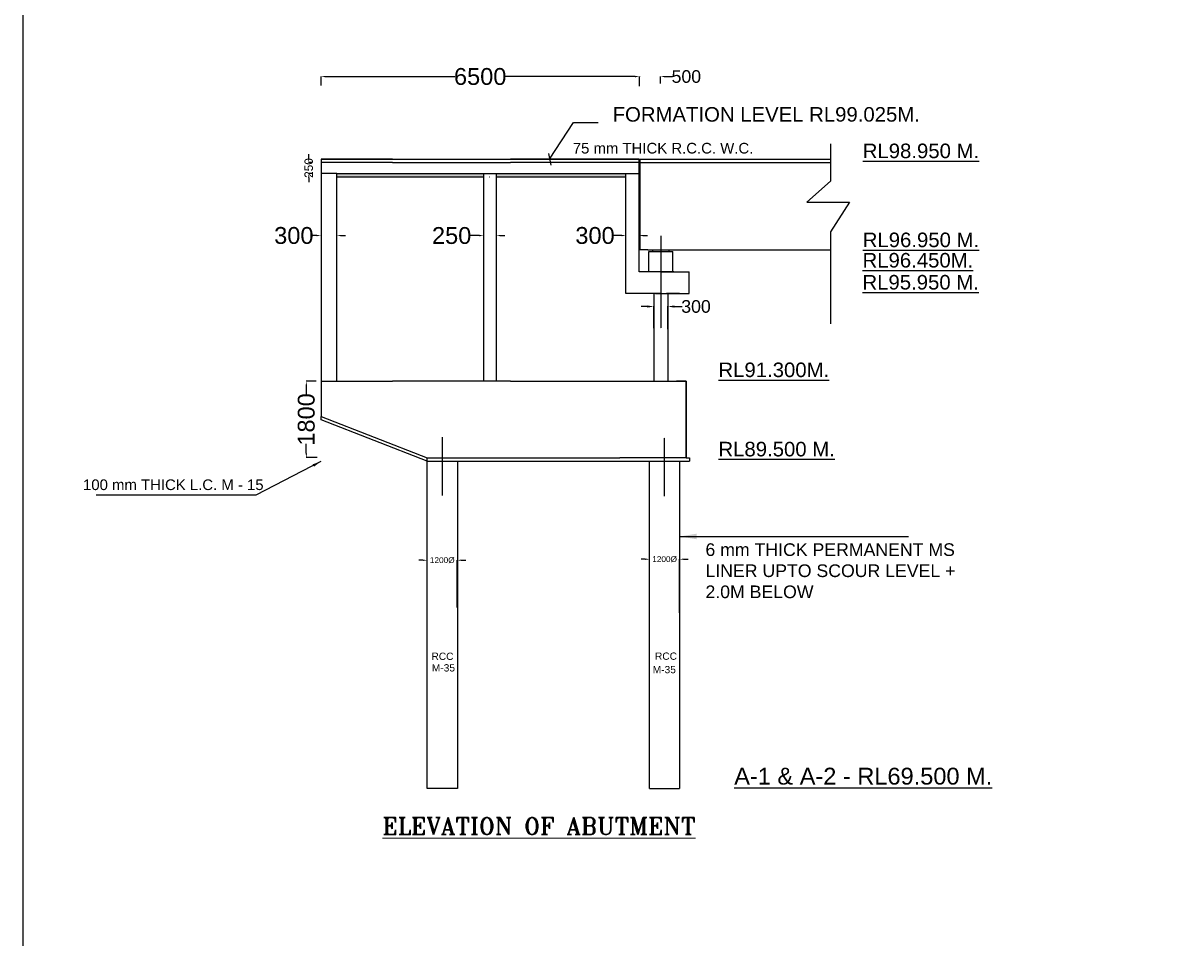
# Model space of a CAD drawing. Extents: x 629217 to 1787843, y 512199 to 1583660.
# Tile 3 of 10: x 629217 to 766444, y 670880 to 779325. Entities that reach past the tile are written whole.
import ezdxf

# ---------------------------------------------------------------- set-up
doc = ezdxf.new("R2010")
doc.units = ezdxf.units.MI
doc.header["$MEASUREMENT"] = 0
doc.linetypes.add('CENTER2', pattern=[1.125, 0.75, -0.125, 0.125, -0.125])
doc.layers.add('DIMENISION', color=4, linetype='Continuous', lineweight=13)
doc.layers.add('TITLE', color=1, linetype='Continuous', lineweight=15)
doc.layers.add('TEXT', color=3, linetype='Continuous')
doc.styles.add('03', font='romant.shx')
doc.styles.add('ARIAL', font='arial.ttf')
doc.styles.add('ROMAND 25', font='romand.shx', dxfattribs={"height": 180})
doc.styles.get("Standard").update_dxf_attribs({"font": 'arial.ttf', "height": 500})
doc.dimstyles.new('bASANT jAIN  NMM', dxfattribs={"dimscale": 0.507, "dimtxt": 500, "dimasz": 1000, "dimexe": 50, "dimexo": 25, "dimgap": 0.09, "dimtad": 0, "dimtih": 1, "dimtoh": 1, "dimdec": 0, "dimzin": 0, "dimdsep": 46, "dimtxsty": 'Standard', "dimcen": 0.09, "dimclrd": 256, "dimclre": 256, "dimadec": 0, "dimazin": 0, "dimtfac": 1, "dimtdec": 0, "dimtix": 1, "dimtofl": 0, "dimtmove": 0, "dimatfit": 0, "dimfxl": 300, "dimtolj": 1, "dimtzin": 0, "dimlwd": -1, "dimlwe": -1, "dimarcsym": 0})
doc.dimstyles.new('SIDDIQUI', dxfattribs={"dimtxt": 1, "dimasz": 2.5, "dimexe": 0.18, "dimexo": 0.0625, "dimgap": 1, "dimtad": 1, "dimdec": 0, "dimzin": 0, "dimdsep": 46, "dimtxsty": 'ROMAND 25', "dimblk": 'OBLIQUE', "dimcen": 0.09, "dimdle": 1, "dimclrt": 1, "dimadec": 0, "dimazin": 0, "dimtfac": 1, "dimtdec": 0, "dimtofl": 0, "dimtmove": 0, "dimatfit": 3, "dimldrblk": 'OBLIQUE', "dimfxl": 1, "dimtolj": 1, "dimtzin": 0, "dimarcsym": 0})
doc.dimstyles.get("Standard").update_dxf_attribs({"dimscale": 0.507, "dimtxt": 500, "dimasz": 1000, "dimexe": 50, "dimexo": 25, "dimgap": 0.09, "dimtad": 0, "dimtoh": 1, "dimdec": 0, "dimzin": 0, "dimdsep": 46, "dimtxsty": 'Standard', "dimcen": 0.09, "dimclrd": 256, "dimclre": 256, "dimadec": 0, "dimazin": 0, "dimtfac": 1, "dimtdec": 0, "dimtix": 1, "dimtofl": 0, "dimtmove": 0, "dimatfit": 0, "dimfxl": 50, "dimtolj": 1, "dimtzin": 0, "dimlwd": -1, "dimlwe": -1, "dimarcsym": 0})

# ---------------------------------------------------------------- blocks, each defined once
blk = doc.blocks.new('*D130')
at = {"ltscale": 0.5, "transparency": 16777216}
for p, q in [((676607, 715649), (676100, 715649)), ((677114, 715662), (677114, 715675)), ((680675, 710063), (680675, 715675)), ((681182, 715649), (681689, 715649))]:
    blk.add_line(p, q, dxfattribs=at)
for points in [[(676607, 715734), (676607, 715565), (677114, 715649)], [(681182, 715734), (681182, 715565), (680675, 715649)]]:
    blk.add_solid(points, dxfattribs=at)
at = {"layer": 'Defpoints', "color": 0, "ltscale": 0.5, "transparency": 16777216}
for p in [(677114, 715649), (680675, 715649), (680675, 710051)]:
    blk.add_point(p, dxfattribs=at)
at = {"color": 0, "ltscale": 0.5, "transparency": 16777216, "insert": (678894, 715649), "char_height": 500, "attachment_point": 5}
blk.add_mtext('\\A1;{\\H1.4x;1200%%C}', dxfattribs=at)
blk = doc.blocks.new('*D131')
at = {"ltscale": 0.5, "transparency": 16777216}
for p, q in [((702964, 715769), (702457, 715769)), ((703471, 715782), (703471, 715794)), ((707032, 709433), (707032, 715794)), ((707539, 715769), (708046, 715769))]:
    blk.add_line(p, q, dxfattribs=at)
for points in [[(702964, 715854), (702964, 715685), (703471, 715769)], [(707539, 715854), (707539, 715685), (707032, 715769)]]:
    blk.add_solid(points, dxfattribs=at)
at = {"layer": 'Defpoints', "color": 0, "ltscale": 0.5, "transparency": 16777216}
for p in [(703471, 715769), (707032, 715769), (707032, 709421)]:
    blk.add_point(p, dxfattribs=at)
at = {"color": 0, "ltscale": 0.5, "transparency": 16777216, "insert": (705251, 715769), "char_height": 500, "attachment_point": 5}
blk.add_mtext('\\A1;{\\H1.4x;1200%%C}', dxfattribs=at)
blk = doc.blocks.new('*D135')
at = {"ltscale": 0.5, "transparency": 16777216}
for p, q in [((703221, 745730), (702461, 745730)), ((703982, 743159), (703982, 745756)), ((705638, 743059), (705638, 745756)), ((706398, 745730), (707320, 745730))]:
    blk.add_line(p, q, dxfattribs=at)
for points in [[(703221, 745857), (703221, 745604), (703982, 745730)], [(706398, 745857), (706398, 745604), (705638, 745730)]]:
    blk.add_solid(points, dxfattribs=at)
at = {"layer": 'Defpoints', "color": 0, "ltscale": 0.5, "transparency": 16777216}
for p in [(703982, 745730), (703982, 743147), (705638, 743046)]:
    blk.add_point(p, dxfattribs=at)
at = {"color": 0, "ltscale": 0.5, "transparency": 16777216, "insert": (708974, 745730), "char_height": 500, "attachment_point": 5}
blk.add_mtext('\\A1;{\\H3x;300}', dxfattribs=at)
blk = doc.blocks.new('*D145')
at = {"ltscale": 0.5, "transparency": 16777216}
for p, q in [((700163, 754141), (699208, 754141)), ((700670, 749873), (700670, 754167)), ((702222, 749873), (702222, 754167)), ((702729, 754141), (703236, 754141))]:
    blk.add_line(p, q, dxfattribs=at)
for points in [[(700163, 754226), (700163, 754057), (700670, 754141)], [(702729, 754226), (702729, 754057), (702222, 754141)]]:
    blk.add_solid(points, dxfattribs=at)
at = {"layer": 'Defpoints', "color": 0, "ltscale": 0.5, "transparency": 16777216}
for p in [(700670, 754141), (700670, 749860), (702222, 749860)]:
    blk.add_point(p, dxfattribs=at)
at = {"color": 0, "ltscale": 0.5, "transparency": 16777216, "insert": (697003, 754141), "char_height": 500, "attachment_point": 5}
blk.add_mtext('\\A1;{\\H4x;300}', dxfattribs=at)
blk = doc.blocks.new('*D136')
at = {"ltscale": 0.5, "transparency": 16777216}
for p, q in [((663069, 763304), (663069, 763811)), ((663497, 762797), (663044, 762797)), ((663497, 761504), (663044, 761504)), ((663069, 760997), (663069, 760490))]:
    blk.add_line(p, q, dxfattribs=at)
for points in [[(662984, 763304), (663153, 763304), (663069, 762797)], [(662984, 760997), (663153, 760997), (663069, 761504)]]:
    blk.add_solid(points, dxfattribs=at)
at = {"layer": 'Defpoints', "color": 0, "ltscale": 0.5, "transparency": 16777216}
for p in [(663069, 762797), (663509, 762797), (663509, 761504)]:
    blk.add_point(p, dxfattribs=at)
at = {"color": 0, "ltscale": 0.5, "transparency": 16777216, "insert": (663069, 762150), "char_height": 500, "attachment_point": 5, "rotation": 90}
blk.add_mtext('\\A1;{\\H2x;250}', dxfattribs=at)
blk = doc.blocks.new('*D137')
at = {"ltscale": 0.5, "transparency": 16777216}
for p, q in [((664523, 771940), (664523, 773015)), ((665030, 772990), (680402, 772990)), ((701752, 772990), (686379, 772990)), ((702259, 773003), (702259, 772965))]:
    blk.add_line(p, q, dxfattribs=at)
for points in [[(665030, 773075), (665030, 772906), (664523, 772990)], [(701752, 773075), (701752, 772906), (702259, 772990)]]:
    blk.add_solid(points, dxfattribs=at)
at = {"layer": 'Defpoints', "color": 0, "ltscale": 0.5, "transparency": 16777216}
for p in [(664523, 772990), (702259, 773015), (664523, 771927)]:
    blk.add_point(p, dxfattribs=at)
at = {"color": 0, "ltscale": 0.5, "transparency": 16777216, "insert": (683391, 772990), "char_height": 500, "attachment_point": 5}
blk.add_mtext('\\A1;{\\H4x;6500}', dxfattribs=at)
blk = doc.blocks.new('*D138')
at = {"ltscale": 0.5, "transparency": 16777216}
for p, q in [((701752, 772990), (701245, 772990)), ((702259, 771864), (702259, 773015)), ((704759, 772177), (704759, 773015)), ((705266, 772990), (706173, 772990))]:
    blk.add_line(p, q, dxfattribs=at)
for points in [[(701752, 773075), (701752, 772906), (702259, 772990)], [(705266, 773075), (705266, 772906), (704759, 772990)]]:
    blk.add_solid(points, dxfattribs=at)
at = {"layer": 'Defpoints', "color": 0, "ltscale": 0.5, "transparency": 16777216}
for p in [(704759, 772990), (702259, 771851), (704759, 772165)]:
    blk.add_point(p, dxfattribs=at)
at = {"color": 0, "ltscale": 0.5, "transparency": 16777216, "insert": (707828, 772990), "char_height": 500, "attachment_point": 5}
blk.add_mtext('\\A1;{\\H3x;500}', dxfattribs=at)
blk = doc.blocks.new('_Oblique')
at = {"color": 0, "linetype": 'ByBlock', "lineweight": -2}
blk.add_line((-0.5, -0.5), (0.5, 0.5), dxfattribs=at)
blk = doc.blocks.new('*D139')
at = {"ltscale": 10, "transparency": 16777216}
for p, q in [((663943, 736864), (662757, 736864)), ((662782, 736357), (662782, 735230)), ((662782, 728325), (662782, 729452)), ((664082, 727818), (662757, 727818))]:
    blk.add_line(p, q, dxfattribs=at)
for points in [[(662698, 736357), (662867, 736357), (662782, 736864)], [(662698, 728325), (662867, 728325), (662782, 727818)]]:
    blk.add_solid(points, dxfattribs=at)
at = {"layer": 'Defpoints', "color": 0, "ltscale": 10, "transparency": 16777216}
for p in [(663956, 736864), (662782, 727818), (664095, 727818)]:
    blk.add_point(p, dxfattribs=at)
at = {"color": 0, "ltscale": 10, "transparency": 16777216, "insert": (662782, 732341), "char_height": 500, "attachment_point": 5, "rotation": 90}
blk.add_mtext('\\A1;{\\H4x;1800}', dxfattribs=at)
blk = doc.blocks.new('*D140')
at = {"ltscale": 0.5, "transparency": 16777216}
for p, q in [((683291, 754135), (682231, 754135)), ((683798, 754141), (683798, 754161)), ((685306, 754148), (685306, 754161)), ((685813, 754135), (686320, 754135))]:
    blk.add_line(p, q, dxfattribs=at)
for points in [[(683291, 754220), (683291, 754051), (683798, 754135)], [(685813, 754220), (685813, 754051), (685306, 754135)]]:
    blk.add_solid(points, dxfattribs=at)
at = {"layer": 'Defpoints', "color": 0, "ltscale": 0.5, "transparency": 16777216}
for p in [(683798, 754135), (683798, 754128), (685306, 754135)]:
    blk.add_point(p, dxfattribs=at)
at = {"color": 0, "ltscale": 0.5, "transparency": 16777216, "insert": (680008, 754135), "char_height": 500, "attachment_point": 5}
blk.add_mtext('\\A1;{\\H4x;250}', dxfattribs=at)
blk = doc.blocks.new('*D141')
at = {"ltscale": 0.5, "transparency": 16777216}
for p, q in [((664016, 754141), (663509, 754141)), ((664523, 754147), (664523, 754116)), ((666396, 754154), (666396, 754167)), ((666903, 754141), (667410, 754141))]:
    blk.add_line(p, q, dxfattribs=at)
for points in [[(664016, 754226), (664016, 754057), (664523, 754141)], [(666903, 754226), (666903, 754057), (666396, 754141)]]:
    blk.add_solid(points, dxfattribs=at)
at = {"layer": 'Defpoints', "color": 0, "ltscale": 0.5, "transparency": 16777216}
for p in [(664523, 754160), (664523, 754141), (666396, 754141)]:
    blk.add_point(p, dxfattribs=at)
at = {"color": 0, "ltscale": 0.5, "transparency": 16777216, "insert": (661303, 754141), "char_height": 500, "attachment_point": 5}
blk.add_mtext('\\A1;{\\H4x;300}', dxfattribs=at)

msp = doc.modelspace()

# ---------------------------------------------------------------- hatches: boundary and pattern name
at = {"ltscale": 0.5}
h = msp.add_hatch(dxfattribs=at)
h.set_pattern_fill('AR-CONC', color=0, scale=86.25, style=0)
h.set_pattern_definition([(50, (195227.07, -110819.87), (618.6369, -54.12372), [64.6875, -711.5625]), (355, (195227.1, -110819.9), (-119.67303, 648.7657), [51.75, -569.25]), (100.4514, (195278.6, -110824.4), (498.96434, 594.6416), [54.9759, -604.73507]), (46.1842, (195227.1, -110647.4), (920.4954, -142.76015), [97.03125, -1067.34375]), (96.6356, (195303.8, -110659.3), (806.1466, 840.1767), [82.4639, -907.1025]), (351.1842, (195227.1, -110647.4), (806.1459, 840.1773), [77.625, -853.875]), (21, (195313.3, -110690.5), (514.83233, -347.2588), [64.6875, -711.5625]), (326, (195313.3, -110690.5), (209.85947, 625.4419), [51.75, -569.25]), (71.4514, (195356.2, -110719.43), (724.692, 278.18255), [54.9759, -604.73507]), (37.5, (195227.07, -110819.87), (10.487875, 287.12095), [0, -562.35, 0, -577.875, 0, -571.40625]), (7.5, (195227.07, -110819.87), (226.89748, 340.1801), [0, -329.475, 0, -549.4125, 0, -217.78125]), (327.5, (195034.73, -110819.87), (460.42185, -19.453577), [0, -215.625, 0, -672.75, 0, -892.6875]), (317.5, (194948.5, -110819.87), (502.99807, 86.34055), [0, -280.3125, 0, -446.775, 0, -633.9375])])
h.paths.add_polyline_path([(666395.6, 761503.6), (666395.6, 761089.6), (672989.2, 761089.6), (672989.2, 761503.6)])
h.paths.add_polyline_path([(683797.6, 761089.6), (683797.6, 761503.6), (675149.7, 761503.6), (675149.7, 761089.6)])
h.paths.add_polyline_path([(685306.1, 761503.6), (685306.1, 761089.6), (687293.7, 761089.6), (687293.7, 761503.6)])
h = msp.add_hatch(dxfattribs=at)
h.set_pattern_fill('AR-CONC', color=0, scale=86.25, style=0)
h.set_pattern_definition([(50, (-54171.4, 2541.8), (618.6369, -54.12372), [64.6875, -711.5625]), (355, (-54171.4, 2541.8), (-119.67303, 648.7657), [51.75, -569.25]), (100.4514, (-54119.86, 2537.3), (498.96434, 594.6416), [54.9759, -604.73507]), (46.1842, (-54171.4, 2714.3), (920.4954, -142.76015), [97.03125, -1067.34375]), (96.6356, (-54094.7, 2702.4), (806.1466, 840.1767), [82.4639, -907.1025]), (351.1842, (-54171.4, 2714.3), (806.1459, 840.1773), [77.625, -853.875]), (21, (-54085.17, 2671.2), (514.83233, -347.2588), [64.6875, -711.5625]), (326, (-54085.17, 2671.2), (209.85947, 625.4419), [51.75, -569.25]), (71.4514, (-54042.26, 2642.25), (724.69202, 278.18255), [54.9759, -604.73507]), (37.5, (-54171.42, 2541.82), (10.487875, 287.12095), [0, -562.35, 0, -577.875, 0, -571.40625]), (7.5, (-54171.42, 2541.82), (226.89748, 340.1801), [0, -329.475, 0, -549.4125, 0, -217.78125]), (327.5, (-54363.75, 2541.82), (460.42185, -19.453577), [0, -215.625, 0, -672.75, 0, -892.6875]), (317.5, (-54450, 2541.8), (502.99807, 86.34055), [0, -280.3125, 0, -446.775, 0, -633.9375])])
h.paths.add_polyline_path([(700670, 761503.6), (699118.2, 761503.6), (687464.1, 761503.6), (672989.2, 761503.6), (666395.6, 761503.6), (666395.6, 761089.6), (672989.2, 761089.6), (686974.3, 761089.6), (691414.8, 761089.6), (700669.9, 761089.6)])
h.paths.add_polyline_path([(675149.7, 761503.6), (675149.7, 761089.6), (687293.7, 761089.6), (687293.7, 761503.6)])
h.paths.add_polyline_path([(666395.6, 761503.6), (666395.6, 761089.6), (672989.2, 761089.6), (672989.2, 761503.6)])

# ---------------------------------------------------------------- linework, layer by layer
at = {"color": 0, "ltscale": 0.5}
for p, q in [((724903.4, 765004.5), (724903.4, 760580)), ((664522.5, 763185.5), (672989.2, 763185.5)), ((672989.2, 763185.5), (664522.5, 763185.5)), ((669217.4, 763185.5), (664522.5, 763185.5)), ((664522.5, 763185.5), (664522.5, 742023.6)), ((664522.5, 763185.5), (669217.4, 763185.5)), ((664522.5, 763185.5), (672989.2, 763185.5)), ((686974.3, 763185.5), (702222, 763185.5)), ((702222, 763185.5), (686974.3, 763185.5)), ((686974.3, 763185.5), (689284.5, 763185.5)), ((702222, 763185.5), (702222, 762797.4)), ((702222, 757506), (702222, 763185.5)), ((702325.5, 763185.5), (702325.5, 757506)), ((702325.5, 763185.5), (724903.4, 763185.5)), ((702325.5, 763185.5), (724903.4, 763185.5)), ((704809.5, 763185.5), (724903.4, 763185.5)), ((704809.5, 763185.5), (724903.4, 763185.5)), ((704809.5, 763185.5), (724903.4, 763185.5)), ((672989.2, 762797.4), (664522.5, 762797.4)), ((669217.4, 762797.4), (664522.5, 762797.4)), ((702222, 762797.4), (686974.3, 762797.4)), ((702325.5, 762797.4), (724903.4, 762797.4)), ((704809.5, 762797.4), (724903.4, 762797.4)), ((704809.5, 762797.4), (724903.4, 762797.4)), ((704809.5, 762797.4), (724903.4, 762797.4)), ((666395.6, 761503.6), (672989.2, 761503.6)), ((666395.6, 761089.6), (672989.2, 761089.6)), ((672720.2, 761089.6), (672737.4, 761089.6)), ((673508.9, 761089.6), (673539.2, 761089.6)), ((673850.7, 761503.6), (673875.1, 761503.6)), ((686974.3, 761503.6), (688073.9, 761503.6)), ((686974.3, 761089.6), (691414.8, 761089.6)), ((687464.1, 761503.6), (699118.2, 761503.6)), ((687464.1, 761089.6), (700669.9, 761089.6)), ((724903.4, 760580), (722113.8, 758099.8)), ((700669.5, 757506), (700669.5, 759155.1)), ((700669.5, 749859.9), (700669.5, 757506)), ((702222, 749859.9), (702222, 757506)), ((702325.5, 757506), (702325.5, 752447.4)), ((722113.8, 758099.8), (727160.8, 758099.8)), ((727160.8, 758099.8), (724903.4, 754575.3)), ((724903.4, 754575.3), (724903.4, 743672.1)), ((702325.5, 752447.4), (702222, 752447.4)), ((703257, 752447.4), (702325.5, 752447.4)), ((703257, 752447.4), (705327, 752447.4)), ((703386.4, 749859.9), (703386.4, 752245.5)), ((703386.4, 752245.5), (706232.7, 752245.5)), ((703852.2, 752245.5), (703852.2, 752447.4)), ((705327, 752447.4), (724903.4, 752447.4)), ((705766.9, 752447.4), (705766.9, 752245.5)), ((705766.9, 752447.4), (724903.4, 752447.4)), ((705766.9, 752447.4), (724903.4, 752447.4)), ((705766.9, 752447.4), (724903.4, 752447.4)), ((706232.7, 749859.9), (706232.7, 752245.5)), ((700669.5, 747272.4), (700669.5, 749859.9)), ((706362, 749859.9), (702222, 749859.9)), ((704809.5, 749859.9), (707008.9, 749859.9)), ((707008.9, 749859.9), (708173.3, 749859.9)), ((708173.3, 747272.4), (708173.3, 749859.9)), ((704162.7, 747272.4), (700669.5, 747272.4)), ((704809.5, 747272.4), (702416.1, 747272.4)), ((703981.5, 747272.4), (703981.5, 742284.2)), ((704162.7, 747272.4), (705456.4, 747272.4)), ((704809.5, 747272.4), (704809.5, 746016.4)), ((704809.5, 747272.4), (705456.4, 747272.4)), ((704809.5, 747272.4), (707397, 747272.4)), ((707008.9, 747272.4), (705456.4, 747272.4)), ((705637.5, 747272.4), (705637.5, 742079.6)), ((707397, 747272.4), (708173.3, 747272.4)), ((703981.5, 743159.3), (703981.5, 736864.3)), ((664522.5, 742023.6), (664522.5, 736864.3)), ((705637.5, 742079.6), (705637.5, 736864.3)), ((664522.5, 736864.3), (672989.2, 736864.3)), ((664522.5, 736864.3), (664522.5, 733080.1)), ((686974.3, 736864.3), (707788.8, 736864.3)), ((699951.2, 736864.3), (705518.2, 736864.3)), ((705518.2, 736864.3), (707788.8, 736864.3)), ((707788.8, 736864.3), (707788.8, 727782.2)), ((664522.5, 733080.1), (664522.5, 732676.4)), ((677122.5, 688589.3), (677122.5, 727451.6)), ((680683.6, 727451.6), (680683.6, 688589.3)), ((707788.8, 727782.2), (699951.2, 727782.2)), ((699951.2, 727378.5), (708192.4, 727378.5)), ((707788.8, 727782.2), (700911.1, 727782.2)), ((700911.1, 727378.5), (707788.8, 727378.5)), ((703470.7, 688577.7), (703470.7, 727378.5)), ((707031.9, 727378.5), (707031.9, 702988.2)), ((707788.8, 727782.2), (708192.4, 727782.2)), ((708192.4, 727782.2), (708192.4, 727378.5)), ((707031.9, 718465.9), (707031.9, 688577.7)), ((680683.6, 688589.3), (677122.5, 688589.3)), ((703470.7, 688577.7), (707031.9, 688577.7))]:
    msp.add_line(p, q, dxfattribs=at)
at = {"color": 0, "ltscale": 10}
for p, q in [((672989.2, 763185.5), (686974.3, 763185.5)), ((672989.2, 762797.4), (686974.3, 762797.4)), ((666395.6, 761503.6), (664522.5, 761503.6)), ((666395.6, 736864.3), (666395.6, 761503.6)), ((672989.2, 761503.6), (687464.1, 761503.6)), ((672989.2, 761089.6), (683797.6, 761089.6)), ((683797.6, 761503.6), (683797.6, 736864.3)), ((684467, 761089.6), (684485.2, 761089.6)), ((685301.9, 761089.6), (686974.3, 761089.6)), ((685306.1, 736864.3), (685306.1, 761503.6)), ((699118.2, 761503.6), (702222, 761503.6)), ((700669.5, 759155.1), (700670, 761503.6)), ((686974.3, 736864.3), (672989.2, 736864.3)), ((707788.8, 736864.3), (706653.5, 736864.3)), ((664522.5, 732676.4), (677122.5, 727782.2)), ((664522.5, 732303.7), (664522.5, 732676.4)), ((677122.5, 727378.5), (664522.5, 732303.7)), ((677122.5, 727782.2), (699951.2, 727782.2)), ((677122.5, 727378.5), (677122.5, 727782.2)), ((677122.5, 727378.5), (699951.2, 727378.5)), ((707031.9, 693218.6), (707041.6, 693197.1))]:
    msp.add_line(p, q, dxfattribs=at)
at = {"color": 0, "linetype": 'CENTER2', "ltscale": 0.5}
for p, q in [((704809.5, 754128.1), (704809.5, 743159.3)), ((678914.9, 723329.3), (678914.9, 730236.8)), ((705243.4, 723256.2), (705243.4, 730163.7))]:
    msp.add_line(p, q, dxfattribs=at)
at = {"ltscale": 10}
msp.add_lwpolyline([(1007734.7, 512199), (629217, 512199), (629217, 891582.5), (1007734.7, 891582.5)], close=True, dxfattribs=at)
at = {"color": 0, "ltscale": 10}
msp.add_lwpolyline([(707788.8, 727782.2), (707788.8, 736864.3)], dxfattribs=at)

# ---------------------------------------------------------------- texts
at = {"layer": 'TEXT', "color": 0, "ltscale": 0.5, "style": 'ARIAL'}
for s, p in [('RCC', (677614.7, 703831.8)), ('RCC', (704111.1, 703847.9)), ('M-35', (677659.4, 702459.3)), ('M-35', (703843, 702252.4))]:
    msp.add_text(s, height=862.5, dxfattribs=at).set_placement(p)
at = {"layer": 'TEXT', "color": 0, "ltscale": 0.5, "attachment_point": 1}
for s, insert, char_height, width in [('FORMATION LEVEL RL99.025M. ', (699089.3, 769373.6), 1725, 38244.944), ('75 mm THICK R.C.C. W.C.', (694368.6, 765134.2), 1265, 38244.944), ('{\\LRL98.950 M.}', (728739.3, 765044.3), 1725, 23903.676), ('{\\LRL96.950 M.}', (728737.9, 754494.5), 1725, 21629.17), ('{\\LRL96.450M. }', (728714.6, 752079.6), 1725, 14945.678), ('{\\LRL95.950 M. }', (728707.7, 749470.7), 1725, 14945.678), ('{\\LRL91.300M. }', (711634.5, 739087.5), 1725, 14945.678), ('{\\LRL89.500 M. }', (711634.5, 729687.4), 1725, 14945.678), ('100 mm THICK L.C. M - 15', (636313.5, 725233.9), 1265, 21857.167), ('6 mm THICK PERMANENT MS LINER UPTO SCOUR LEVEL + 2.0M BELOW ', (710094.9, 717656.6), 1500, 33476.48), ('{\\LA-1 & A-2 - RL69.500 M.}', (713504.3, 691050.4), 2000, 45207.021)]:
    msp.add_mtext(s, dxfattribs=dict(at, insert=insert, char_height=char_height, width=width))
at = {"layer": 'TITLE', "color": 0, "ltscale": 0.5, "insert": (708921.5, 685132.3), "char_height": 2018.25, "width": 57253.048, "attachment_point": 3, "style": '03'}
msp.add_mtext('{\\LELEVATION OF ABUTMENT }', dxfattribs=at)

# ---------------------------------------------------------------- dimensions: what is measured, and where the dimension line sits
at = {"color": 0, "ltscale": 0.5}
dim = msp.add_linear_dim(base=(664522.5, 772990.1), p1=(702258.8, 773015.4), p2=(664522.5, 771927.1), text='{\\H4x;6500}', dimstyle='Standard', dxfattribs=at)
dim.commit()
dim.dimension.update_dxf_attribs({"geometry": '*D137', "text_midpoint": (683390.7, 772990.1)})
for base, p1, p2, text, picture, middle in [((704758.9, 772990.1), (702258.8, 771851.3), (704758.9, 772164.7), '{\\H3x;500}', '*D138', (707827.8, 772990.1)), ((664522.5, 754141.4), (666395.6, 754141.4), (664522.5, 754159.7), '{\\H4x;300}', '*D141', (661303.2, 754141.4)), ((683797.6, 754135.3), (685306.1, 754135.3), (683797.6, 754128.2), '{\\H4x;250}', '*D140', (680007.5, 754135.3)), ((700669.5, 754141.4), (702222, 749859.9), (700669.5, 749859.9), '{\\H4x;300}', '*D145', (697002.9, 754141.4))]:
    dim = msp.add_linear_dim(base=base, p1=p1, p2=p2, text=text, dimstyle='Standard', dxfattribs=at)
    dim.commit()
    dim.dimension.update_dxf_attribs({"geometry": picture, "text_midpoint": middle, "dimtype": 160})
dim = msp.add_linear_dim(base=(663068.9, 762797.4), p1=(663509.3, 761503.6), p2=(663509.3, 762797.4), angle=90, text='{\\H2x;250}', dimstyle='Standard', dxfattribs=at)
dim.commit()
dim.dimension.update_dxf_attribs({"geometry": '*D136', "text_midpoint": (663068.9, 762150.5)})
dim = msp.add_linear_dim(base=(703981.5, 745730.3), p1=(705637.5, 743046.3), p2=(703981.5, 743146.7), text='{\\H3x;300}', dimstyle='Standard', override={"dimasz": 1500}, dxfattribs=at)
dim.commit()
dim.dimension.update_dxf_attribs({"geometry": '*D135', "text_midpoint": (708973.6, 745730.3), "dimtype": 160})
at = {"color": 0, "ltscale": 10}
dim = msp.add_linear_dim(base=(662782.4, 727817.8), p1=(663955.9, 736864.3), p2=(664094.9, 727817.8), angle=90, text='{\\H4x;1800}', dimstyle='Standard', dxfattribs=at)
dim.commit()
dim.dimension.update_dxf_attribs({"geometry": '*D139', "text_midpoint": (662782.4, 732341.1)})
at = {"color": 0, "ltscale": 0.5}
for base, p1, p2, picture, middle in [((680674.9, 715649.4), (677113.7, 715649.4), (680674.9, 710050.6), '*D130', (678894.3, 715649.4)), ((707031.9, 715769.1), (703470.7, 715769.1), (707031.9, 709420.7), '*D131', (705251.3, 715769.1))]:
    dim = msp.add_linear_dim(base=base, p1=p1, p2=p2, text='{\\H1.4x;1200%%C}', dimstyle='bASANT jAIN  NMM', override={"dimtxt": 300}, dxfattribs=at)
    dim.commit()
    dim.dimension.update_dxf_attribs({"geometry": picture, "text_midpoint": middle})

# ---------------------------------------------------------------- leaders
for points, override in [([(664510, 727352.5), (656803, 723350), (637870.7, 723350)], {"dimasz": 2000, "dimgap": 0.09, "dimtad": 0, "dimfxl": 0.18}), ([(707031.9, 718465.9), (734173.9, 718465.9)], {"dimasz": 4000, "dimfxl": 0.18})]:
    msp.add_leader(points, dimstyle='bASANT jAIN  NMM', override=override, dxfattribs=at)
at = {"layer": 'DIMENISION', "color": 0, "lineweight": 18, "ltscale": 0.5}
msp.add_leader([(691620.2, 763185.5), (694449.1, 767564.7), (697372.4, 767564.7)], dimstyle='SIDDIQUI', override={"dimtxt": 1250, "dimasz": 1000, "dimexe": 500, "dimexo": 500, "dimgap": 500, "dimtad": 0, "dimdle": 100, "dimclrd": 0}, dxfattribs=at)

doc.saveas('drawing.dxf')
